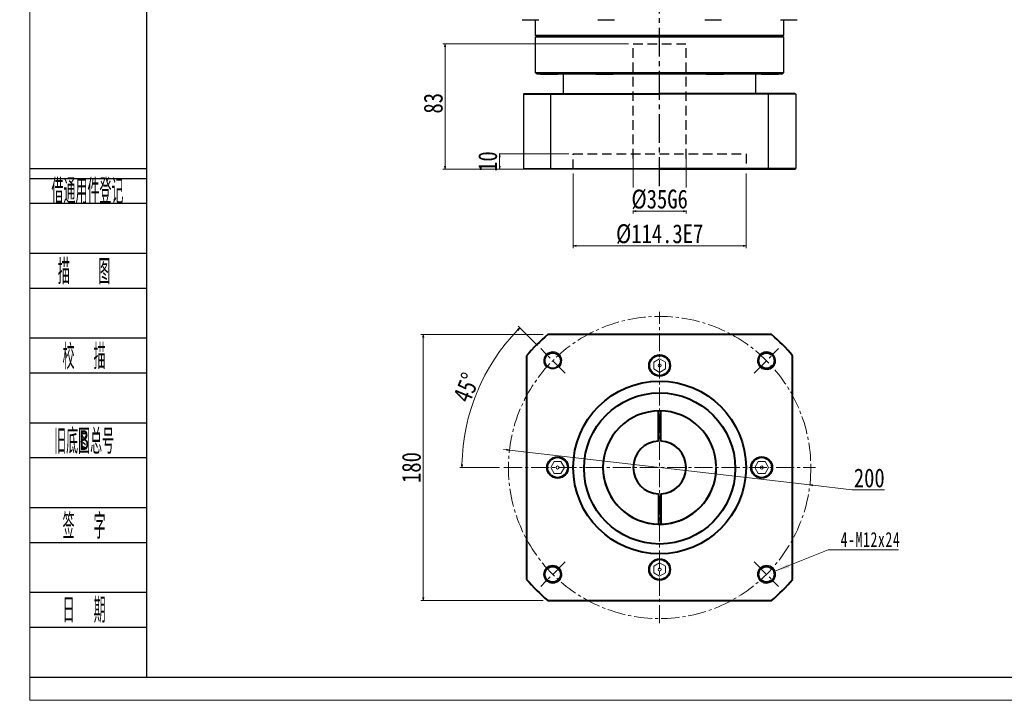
# Model space of a CAD drawing. Header units: millimetres. Extents: x 4351 to 5654, y 2128 to 3044.
# Tile 1 of 3: x 4351 to 5002, y 2128 to 2579. Entities that reach past the tile are written whole.
import ezdxf
from ezdxf.enums import TextEntityAlignment as Align

# ---------------------------------------------------------------- set-up
doc = ezdxf.new("R2010")
doc.units = ezdxf.units.MM
doc.header["$PDSIZE"] = -5
for name, pattern in [('CENTER2', [28.575, 19.05, -3.175, 3.175, -3.175]), ('DASHED2', [9.525, 6.35, -3.175]), ('点画线', [18, 12, -2, 2, -2])]:
    doc.linetypes.add(name, pattern=pattern)
doc.layers.get('0').update_dxf_attribs({"lineweight": 35})
for name, color, linetype in [('1轮廓实线层', 7, 'Continuous'), ('2细线层', 4, 'Continuous'), ('3中心线层', 1, 'CENTER2'), ('4虚线层', 6, 'DASHED2'), ('6文字层', 3, 'Continuous')]:
    doc.layers.add(name, color=color, linetype=linetype)
for name, color, linetype, lineweight in [('中心线层', 1, '点画线', 18), ('图框_外框线', 7, 'Continuous', 18), ('尺寸线层', 3, 'Continuous', 18), ('粗实线', 7, 'Continuous', 50), ('粗实线层', 7, 'Continuous', 35), ('细实线', 7, 'Continuous', 18), ('虚线', 7, 'Continuous', 18)]:
    doc.layers.add(name, color=color, linetype=linetype, lineweight=lineweight)
doc.styles.add('PC_TEXTSTYLE', font='ISOCP.SHX', dxfattribs={"width": 0.707, "bigfont": 'GBCBIG.SHX'})
doc.styles.get("Standard").update_dxf_attribs({"font": 'SimSun.ttf'})
doc.styles.add('宋体', font='SimSun.ttf', dxfattribs={"width": 0.8})
doc.styles.add('标准', font='txt', dxfattribs={"width": 0.667})
doc.dimstyles.new('A水平标注$0', dxfattribs={"dimtxt": 3.5, "dimasz": 2, "dimexe": 1.5, "dimexo": 3, "dimgap": 1.1, "dimtad": 1, "dimtoh": 1, "dimdec": 4, "dimdsep": 46, "dimtxsty": '宋体', "dimblk": 'OPEN', "dimcen": 3, "dimclrd": 3, "dimclre": 3, "dimclrt": 6, "dimadec": 0, "dimazin": 0, "dimtm": 1e-09, "dimtfac": 1, "dimtdec": 4, "dimtix": 1, "dimtmove": 0, "dimatfit": 3, "dimldrblk": 'OPEN', "dimfxl": 0, "dimlwd": 13, "dimlwe": 13, "dimarcsym": 0})

# ---------------------------------------------------------------- blocks, each defined once
blk = doc.blocks.new('_Open')
at = {"color": 0, "linetype": 'ByBlock', "lineweight": -2}
for p, q in [((-1, 0.17), (0, 0)), ((-1, -0.17), (0, 0)), ((0, 0), (-1, 0))]:
    blk.add_line(p, q, dxfattribs=at)
blk = doc.blocks.new('*X21')
at = {"layer": 'Defpoints', "color": 0, "transparency": 16777216}
for p in [(4695.56, 2360.84), (4714.36, 2342.04), (4671.25, 2282.15), (4877.25, 2282.15)]:
    blk.add_point(p, dxfattribs=at)
at = {"layer": '尺寸线层', "color": 3, "lineweight": 13, "transparency": 16777216}
for p, q in [((4693.44, 2362.96), (4680.73, 2375.67)), ((4668.25, 2282.15), (4642, 2282.15))]:
    blk.add_line(p, q, dxfattribs=at)
blk.add_arc((4774.25, 2282.15), 130.75, 135.87643, 179.12357, dxfattribs=at)
at = {"layer": '尺寸线层', "color": 3, "lineweight": 13, "transparency": 16777216, "xscale": 2, "yscale": 2, "zscale": 2}
for p, rotation in [((4681.8, 2374.61), 45.43821665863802), ((4643.5, 2282.15), 269.5617850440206)]:
    blk.add_blockref('_Open', p, dxfattribs=dict(at, rotation=rotation))
at = {"layer": '尺寸线层', "color": 6, "transparency": 16777216, "insert": (4646.49, 2335.07), "char_height": 12.5, "attachment_point": 5, "rotation": 67.5, "style": '宋体', "bg_fill": 3, "box_fill_scale": 1.1, "bg_fill_color": 257, "bg_fill_transparency": 0}
blk.add_mtext('45%%d', dxfattribs=at)
at = {"layer": 'Defpoints', "color": 0, "transparency": 16777216}
blk.add_point((4653.45, 2332.19), dxfattribs=at)
blk = doc.blocks.new('*X22')
at = {"layer": 'Defpoints', "color": 0, "transparency": 16777216}
for p in [(4674.91, 2293.64), (4873.59, 2270.66)]:
    blk.add_point(p, dxfattribs=at)
at = {"layer": '尺寸线层', "color": 3, "lineweight": 13, "transparency": 16777216}
for p, q in [((4672.92, 2293.87), (4670.94, 2294.1)), ((4674.91, 2293.64), (4873.59, 2270.66)), ((4901.44, 2267.44), (4875.57, 2270.43)), ((4922.94, 2267.44), (4901.44, 2267.44))]:
    blk.add_line(p, q, dxfattribs=at)
at = {"layer": '尺寸线层', "color": 3, "lineweight": 13, "transparency": 16777216, "xscale": 2, "yscale": 2, "zscale": 2}
for p, rotation in [((4674.91, 2293.64), 353.4038765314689), ((4873.59, 2270.66), 173.4038765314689)]:
    blk.add_blockref('_Open', p, dxfattribs=dict(at, rotation=rotation))
at = {"layer": '尺寸线层', "color": 6, "transparency": 16777216, "insert": (4912.94, 2275.19), "char_height": 12.5, "attachment_point": 5, "style": '宋体'}
blk.add_mtext('200', dxfattribs=at)
blk = doc.blocks.new('*X23')
at = {"layer": '尺寸线层', "linetype": 'Continuous'}
blk.add_hatch(color=0, dxfattribs=at).paths.add_polyline_path([(-38.54, -14.1), (-29.8, -9.28), (-28.88, -11.58)], flags=0)
at = {"layer": '尺寸线层', "color": 0, "linetype": 'Continuous'}
blk.add_line((-38.54, -14.1), (-3.23, 0), dxfattribs=at)
at = {"layer": '尺寸线层', "color": 0}
for p, q in [((-3.23, 0), (0, 0)), ((0, 0), (43.2, 0)), ((0, 0), (0, 0))]:
    blk.add_line(p, q, dxfattribs=at)
at = {"layer": '尺寸线层', "color": 0, "insert": (4.95, 1.98), "char_height": 9.9, "width": 76.4983, "attachment_point": 7, "line_spacing_factor": 1.15057, "style": '标准'}
blk.add_mtext('\\T1.1;4-M12x24', dxfattribs=at)
blk = doc.blocks.new('*X24')
at = {"layer": 'Defpoints', "color": 0, "transparency": 16777216}
for p in [(4700.22, 2370.15), (4617.85, 2194.15), (4700.22, 2194.15)]:
    blk.add_point(p, dxfattribs=at)
at = {"layer": '尺寸线层', "color": 3, "lineweight": 13, "transparency": 16777216}
for p, q in [((4697.22, 2370.15), (4616.35, 2370.15)), ((4617.85, 2368.15), (4617.85, 2196.15)), ((4697.22, 2194.15), (4616.35, 2194.15))]:
    blk.add_line(p, q, dxfattribs=at)
at = {"layer": '尺寸线层', "color": 3, "lineweight": 13, "transparency": 16777216, "xscale": 2, "yscale": 2, "zscale": 2}
for p, rotation in [((4617.85, 2370.15), 90), ((4617.85, 2194.15), 270)]:
    blk.add_blockref('_Open', p, dxfattribs=dict(at, rotation=rotation))
at = {"layer": '尺寸线层', "color": 6, "transparency": 16777216, "insert": (4610.1, 2282.15), "char_height": 12.5, "attachment_point": 5, "rotation": 90, "style": '宋体', "bg_fill": 3, "box_fill_scale": 1.1, "bg_fill_color": 256, "bg_fill_true_color": 13158600, "bg_fill_transparency": 0}
blk.add_mtext('180', dxfattribs=at)
blk = doc.blocks.new('*D33')
at = {"layer": 'Defpoints', "color": 0, "transparency": 16777216}
for p in [(4717.1, 2489.67), (4710.05, 2479.67)]:
    blk.add_point(p, dxfattribs=at)
at = {"layer": '尺寸线层', "color": 3, "lineweight": 13, "transparency": 16777216}
for p, q in [((4714.1, 2489.67), (4666.84, 2489.67)), ((4668.34, 2487.67), (4668.34, 2481.67)), ((4707.05, 2479.67), (4666.84, 2479.67))]:
    blk.add_line(p, q, dxfattribs=at)
at = {"layer": '尺寸线层', "color": 3, "lineweight": 13, "transparency": 16777216, "xscale": 2, "yscale": 2, "zscale": 2}
for p, rotation in [((4668.34, 2489.67), 90), ((4668.34, 2479.67), 270)]:
    blk.add_blockref('_Open', p, dxfattribs=dict(at, rotation=rotation))
at = {"layer": '尺寸线层', "color": 6, "transparency": 16777216, "insert": (4660.59, 2484.67), "char_height": 12.5, "attachment_point": 5, "rotation": 90, "style": '宋体', "bg_fill": 3, "box_fill_scale": 1.1, "bg_fill_color": 256, "bg_fill_true_color": 13158600, "bg_fill_transparency": 0}
blk.add_mtext('10', dxfattribs=at)
at = {"layer": 'Defpoints', "color": 0, "transparency": 16777216}
blk.add_point((4668.34, 2479.67), dxfattribs=at)
blk = doc.blocks.new('*D34')
at = {"layer": 'Defpoints', "color": 0, "transparency": 16777216}
for p in [(4756.75, 2562.67), (4632.28, 2479.67), (4710.05, 2479.67)]:
    blk.add_point(p, dxfattribs=at)
at = {"layer": '尺寸线层', "color": 3, "lineweight": 13, "transparency": 16777216}
for p, q in [((4753.75, 2562.67), (4630.78, 2562.67)), ((4632.28, 2560.67), (4632.28, 2481.67)), ((4707.05, 2479.67), (4630.78, 2479.67))]:
    blk.add_line(p, q, dxfattribs=at)
at = {"layer": '尺寸线层', "color": 3, "lineweight": 13, "transparency": 16777216, "xscale": 2, "yscale": 2, "zscale": 2}
for p, rotation in [((4632.28, 2562.67), 90), ((4632.28, 2479.67), 270)]:
    blk.add_blockref('_Open', p, dxfattribs=dict(at, rotation=rotation))
at = {"layer": '尺寸线层', "color": 6, "transparency": 16777216, "insert": (4624.53, 2523.24), "char_height": 12.5, "attachment_point": 5, "rotation": 90, "style": '宋体', "bg_fill": 3, "box_fill_scale": 1.1, "bg_fill_color": 256, "bg_fill_true_color": 13158600, "bg_fill_transparency": 0}
blk.add_mtext('83', dxfattribs=at)
blk = doc.blocks.new('*D35')
at = {"layer": 'Defpoints', "color": 0, "transparency": 16777216}
for p in [(4717.1, 2479.67), (4831.4, 2479.67), (4831.4, 2428.88)]:
    blk.add_point(p, dxfattribs=at)
at = {"layer": '尺寸线层', "color": 3, "lineweight": 13, "transparency": 16777216}
for p, q in [((4717.1, 2476.67), (4717.1, 2427.38)), ((4831.4, 2476.67), (4831.4, 2427.38)), ((4719.1, 2428.88), (4829.4, 2428.88))]:
    blk.add_line(p, q, dxfattribs=at)
at = {"layer": '尺寸线层', "color": 3, "lineweight": 13, "transparency": 16777216, "xscale": 2, "yscale": 2, "zscale": 2, "rotation": 180}
blk.add_blockref('_Open', (4717.1, 2428.88), dxfattribs=at)
at = {"layer": '尺寸线层', "color": 3, "lineweight": 13, "transparency": 16777216, "xscale": 2, "yscale": 2, "zscale": 2}
blk.add_blockref('_Open', (4831.4, 2428.88), dxfattribs=at)
at = {"layer": '尺寸线层', "color": 6, "transparency": 16777216, "insert": (4774.25, 2436.63), "char_height": 12.5, "attachment_point": 5, "style": '宋体', "bg_fill": 3, "box_fill_scale": 1.1, "bg_fill_color": 256, "bg_fill_true_color": 13158600, "bg_fill_transparency": 0}
blk.add_mtext('{%%c114.3}{}{E7}', dxfattribs=at)
blk = doc.blocks.new('*D36')
at = {"layer": 'Defpoints', "color": 0, "transparency": 16777216}
for p in [(4756.75, 2489.67), (4791.75, 2489.67)]:
    blk.add_point(p, dxfattribs=at)
at = {"layer": '尺寸线层', "color": 3, "lineweight": 13, "transparency": 16777216}
for p, q in [((4756.75, 2486.67), (4756.75, 2450.32)), ((4791.75, 2486.67), (4791.75, 2450.32)), ((4758.75, 2451.82), (4789.75, 2451.82))]:
    blk.add_line(p, q, dxfattribs=at)
at = {"layer": '尺寸线层', "color": 3, "lineweight": 13, "transparency": 16777216, "xscale": 2, "yscale": 2, "zscale": 2, "rotation": 180}
blk.add_blockref('_Open', (4756.75, 2451.82), dxfattribs=at)
at = {"layer": '尺寸线层', "color": 3, "lineweight": 13, "transparency": 16777216, "xscale": 2, "yscale": 2, "zscale": 2}
blk.add_blockref('_Open', (4791.75, 2451.82), dxfattribs=at)
at = {"layer": '尺寸线层', "color": 6, "transparency": 16777216, "insert": (4774.25, 2459.57), "char_height": 12.5, "attachment_point": 5, "style": '宋体', "bg_fill": 3, "box_fill_scale": 1.1, "bg_fill_color": 256, "bg_fill_true_color": 13158600, "bg_fill_transparency": 0}
blk.add_mtext('{%%c35}{}{G6}', dxfattribs=at)
at = {"layer": 'Defpoints', "color": 0, "transparency": 16777216}
blk.add_point((4791.75, 2451.82), dxfattribs=at)

msp = doc.modelspace()

# ---------------------------------------------------------------- linework, layer by layer
at = {"color": 0, "lineweight": 20}
msp.add_circle((4774.249, 2214.652), 1.021, dxfattribs=at)
at = {"layer": '1轮廓实线层', "linetype": 'Continuous', "lineweight": 30}
for p, q in [((4683.285, 2578.569), (4690.209, 2578.569)), ((4690.209, 2578.569), (4694.285, 2578.569)), ((4692.244, 2568.169), (4692.244, 2578.569)), ((4733.346, 2578.569), (4743.609, 2578.569)), ((4743.609, 2578.569), (4744.346, 2578.569)), ((4804.143, 2578.569), (4815.143, 2578.569)), ((4854.203, 2578.569), (4865.203, 2578.569)), ((4856.244, 2578.569), (4856.244, 2568.169)), ((4692.744, 2567.669), (4692.244, 2568.169)), ((4856.244, 2568.169), (4692.244, 2568.169)), ((4692.244, 2567.169), (4692.744, 2567.669)), ((4692.244, 2543.469), (4692.244, 2567.169)), ((4692.244, 2567.169), (4856.244, 2567.169)), ((4692.744, 2567.669), (4855.744, 2567.669)), ((4856.244, 2568.169), (4855.744, 2567.669)), ((4855.744, 2567.669), (4856.244, 2567.169)), ((4856.244, 2567.169), (4856.244, 2543.469)), ((4693.044, 2542.669), (4692.244, 2543.469)), ((4774.244, 2543.469), (4692.244, 2543.469)), ((4693.044, 2542.669), (4774.244, 2542.669)), ((4695.744, 2542.569), (4706.744, 2542.569)), ((4710.744, 2529.669), (4710.744, 2542.669)), ((4732.244, 2542.569), (4743.244, 2542.569)), ((4856.244, 2543.469), (4774.244, 2543.469)), ((4774.244, 2542.669), (4855.444, 2542.669)), ((4805.244, 2542.569), (4816.244, 2542.569)), ((4837.744, 2542.669), (4837.744, 2529.669)), ((4841.744, 2542.569), (4852.744, 2542.569)), ((4856.244, 2543.469), (4855.444, 2542.669)), ((4846.249, 2529.169), (4846.067, 2529.669)), ((4846.249, 2480.169), (4846.249, 2529.169)), ((4863.749, 2529.669), (4864.249, 2529.169)), ((4864.249, 2529.169), (4864.249, 2480.169)), ((4774.249, 2479.669), (4863.749, 2479.669)), ((4846.249, 2480.169), (4846.067, 2479.669)), ((4863.749, 2479.669), (4864.249, 2480.169))]:
    msp.add_line(p, q, dxfattribs=at)
at = {"layer": '1轮廓实线层'}
for p, q in [((4863.749, 2529.669), (4774.249, 2529.669)), ((4864.249, 2529.169), (4774.249, 2529.169))]:
    msp.add_line(p, q, dxfattribs=at)
at = {"layer": '1轮廓实线层', "linetype": 'Continuous', "lineweight": 30}
for centre, start, end in [((4695.744, 2543.569), 244.158067, 270), ((4706.744, 2543.569), 270, 295.841933), ((4732.244, 2543.569), 244.158067, 270), ((4743.244, 2543.569), 270, 295.841933), ((4805.244, 2543.569), 244.158067, 270), ((4816.244, 2543.569), 270, 295.841933), ((4841.744, 2543.569), 244.158067, 270), ((4852.744, 2543.569), 270, 295.841933)]:
    msp.add_arc(centre, 1, start, end, dxfattribs=at)
at = {"layer": '2细线层'}
for p, q in [((4357.525, 2480.156), (4434.797, 2480.156)), ((4357.525, 2473.555), (4434.797, 2473.555)), ((4357.525, 2457.052), (4434.797, 2457.052)), ((4357.525, 2424.046), (4434.797, 2424.046)), ((4357.525, 2400.941), (4434.797, 2400.941)), ((4357.525, 2367.935), (4434.797, 2367.935)), ((4357.525, 2344.831), (4434.797, 2344.831)), ((4357.525, 2311.825), (4434.797, 2311.825)), ((4357.525, 2288.721), (4434.797, 2288.721)), ((4357.525, 2255.715), (4434.797, 2255.715)), ((4357.525, 2232.61), (4434.797, 2232.61)), ((4357.525, 2199.604), (4434.797, 2199.604)), ((4357.525, 2176.5), (4434.797, 2176.5)), ((4357.525, 2143.494), (4434.797, 2143.494))]:
    msp.add_line(p, q, dxfattribs=at)
at = {"layer": '3中心线层'}
msp.add_line((4774.249, 2468.462), (4774.249, 2710.169), dxfattribs=at)
at = {"layer": '4虚线层'}
for p, q in [((4756.749, 2562.669), (4791.749, 2562.669)), ((4756.749, 2486.669), (4756.749, 2562.669)), ((4791.749, 2486.669), (4791.749, 2562.669)), ((4717.099, 2489.669), (4831.399, 2489.669)), ((4717.099, 2479.669), (4717.099, 2489.669))]:
    msp.add_line(p, q, dxfattribs=at)
at = {"layer": '中心线层'}
for p, q in [((4711.791, 2344.609), (4695.561, 2360.84)), ((4836.707, 2344.609), (4852.937, 2360.84)), ((4711.791, 2219.694), (4695.561, 2203.463)), ((4836.707, 2219.694), (4852.937, 2203.463))]:
    msp.add_line(p, q, dxfattribs=at)
msp.add_circle((4774.249, 2282.152), 100, dxfattribs=at)
at = {"layer": '粗实线', "color": 0, "lineweight": 40}
for p, q in [((4773.499, 2264.668), (4773.499, 2244.659)), ((4774.999, 2264.668), (4774.999, 2244.659)), ((4700.215, 2194.152), (4848.283, 2194.152))]:
    msp.add_line(p, q, dxfattribs=at)
for centre, radius in [((4774.249, 2214.652), 7), ((4774.249, 2214.652), 6.75), ((4703.538, 2211.441), 5.25), ((4844.96, 2211.441), 5.25)]:
    msp.add_circle(centre, radius, dxfattribs=at)
for start, end in [(220.073664, 229.926336), (310.073664, 319.926336)]:
    msp.add_arc((4774.249, 2282.152), 115, start, end, dxfattribs=at)
at = {"layer": '粗实线层'}
for centre in [(4703.538, 2352.862), (4844.96, 2352.862), (4703.538, 2211.441), (4844.96, 2211.441)]:
    msp.add_circle(centre, 5.25, dxfattribs=at)
at = {"layer": '粗实线层', "lineweight": 18}
for centre, start, end in [((4703.538, 2352.862), 315, 226.719131), ((4844.96, 2352.862), 225, 136.719131), ((4703.538, 2211.441), 45, 316.719131), ((4844.96, 2211.441), 135, 46.719131)]:
    msp.add_arc(centre, 6, start, end, dxfattribs=at)
at = {"layer": '细实线', "color": 0}
for centre, start, end in [((4703.538, 2211.441), 316.719131, 225), ((4844.96, 2211.441), 315, 223.280869)]:
    msp.add_arc(centre, 6, start, end, dxfattribs=at)
at = {"layer": '虚线', "color": 0}
msp.add_lwpolyline([(4774.249, 2210.152), (4778.146, 2212.402), (4778.146, 2216.902), (4774.249, 2219.152), (4770.352, 2216.902), (4770.352, 2212.402)], close=True, dxfattribs=at)

# ---------------------------------------------------------------- block references
at = {"layer": '尺寸线层'}
msp.add_blockref('*X23', (4889.043, 2227.611), dxfattribs=at)

# ---------------------------------------------------------------- texts
at = {"layer": '6文字层', "color": 3, "style": 'PC_TEXTSTYLE'}
for s, width, p in [('借通用件登记', 0.667, (4395.742, 2465.741)), ('描   图', 0.6667, (4393.54, 2412.493)), ('校  描', 0.667, (4393.54, 2356.383)), ('旧底图总号', 0.667, (4393.54, 2300.273)), ('签  字', 0.667, (4393.54, 2244.162)), ('日  期', 0.667, (4393.56, 2188.382))]:
    msp.add_text(s, height=16.503, dxfattribs=dict(at, width=width)).set_placement(p, align=Align.MIDDLE)
at = {"layer": '6文字层', "width": 0.707}
msp.add_text('B', height=13.202, dxfattribs=at).set_placement((4393.54, 2300.273), align=Align.MIDDLE)

# ---------------------------------------------------------------- next in the draw order: dimensions: what is measured, and where the dimension line sits
at = {"layer": '尺寸线层'}
dim = msp.add_angular_dim_2l(base=(4653.452, 2332.187), line1=((4671.249, 2282.152), (4877.249, 2282.152)), line2=((4695.561, 2360.84), (4714.356, 2342.044)), dimstyle='A水平标注$0', override={"dimtxt": 12.5, "dimgap": 1.5, "dimdec": 1, "dimpost": '<>', "dimblk": 'Open', "dimtvp": 0.1, "dimtfill": 1, "dimtfillclr": 256}, dxfattribs=at)
dim.commit()
dim.dimension.update_dxf_attribs({"geometry": '*X21', "text_midpoint": (4646.486, 2335.073)})

# ---------------------------------------------------------------- next in the draw order: linework, layer by layer
at = {"layer": '中心线层'}
for p, q in [((4774.249, 2179.152), (4774.249, 2385.152)), ((4671.249, 2282.152), (4877.249, 2282.152))]:
    msp.add_line(p, q, dxfattribs=at)
at = {"layer": '粗实线', "color": 0, "lineweight": 40}
for p, q in [((4848.283, 2370.152), (4700.215, 2370.152)), ((4686.249, 2356.185), (4686.249, 2208.118)), ((4862.249, 2208.118), (4862.249, 2356.185)), ((4773.499, 2299.635), (4773.499, 2319.644)), ((4774.999, 2299.635), (4774.999, 2319.644))]:
    msp.add_line(p, q, dxfattribs=at)
at = {"layer": '粗实线', "color": 0, "lineweight": 0}
for points in [[(4774.249, 2354.152), (4770.352, 2351.902), (4770.352, 2347.402), (4774.249, 2345.152), (4778.146, 2347.402), (4778.146, 2351.902)], [(4702.249, 2282.152), (4704.499, 2278.254), (4708.999, 2278.254), (4711.249, 2282.152), (4708.999, 2286.049), (4704.499, 2286.049)], [(4846.249, 2282.152), (4843.999, 2286.049), (4839.499, 2286.049), (4837.249, 2282.152), (4839.499, 2278.254), (4843.999, 2278.254)]]:
    msp.add_lwpolyline(points, close=True, dxfattribs=at)
at = {"layer": '粗实线', "color": 0, "lineweight": 40}
for centre, radius in [((4703.538, 2352.862), 5.25), ((4844.96, 2352.862), 5.25), ((4774.249, 2349.652), 7), ((4774.249, 2349.652), 6.75), ((4774.249, 2282.152), 57.15), ((4774.249, 2281.527), 49.999), ((4706.749, 2282.152), 7), ((4706.749, 2282.152), 6.75), ((4841.749, 2282.152), 7), ((4841.749, 2282.152), 6.75)]:
    msp.add_circle(centre, radius, dxfattribs=at)
at = {"layer": '粗实线', "color": 0, "lineweight": 0}
for centre in [(4774.249, 2349.652), (4706.749, 2282.152), (4841.749, 2282.152)]:
    msp.add_circle(centre, 1.021, dxfattribs=at)
at = {"layer": '粗实线', "color": 0, "lineweight": 40}
for radius, start, end in [(115, 130.073664, 139.926336), (115, 40.073664, 49.926336), (37.5, 90, 0), (37.5, 1.145988, 90), (17.5, 92.456286, 180), (17.5, 272.456286, 87.543714), (37.5, 189.038437, 358.854012), (17.5, 180, 267.543714)]:
    msp.add_arc((4774.249, 2282.152), radius, start, end, dxfattribs=at)
at = {"layer": '细实线', "color": 0}
for centre, start, end in [((4703.538, 2352.862), 315, 226.719131), ((4844.96, 2352.862), 313.280869, 225)]:
    msp.add_arc(centre, 6, start, end, dxfattribs=at)

# ---------------------------------------------------------------- next in the draw order: dimensions: what is measured, and where the dimension line sits
at = {"layer": '尺寸线层'}
dim = msp.add_diameter_dim_2p(p1=(4674.911, 2293.639), p2=(4873.587, 2270.665), dimstyle='A水平标注$0', override={"dimtxt": 12.5, "dimgap": 1.5, "dimdec": 1, "dimpost": '<>', "dimblk": 'Open', "dimtvp": 0.1, "dimtfill": 0, "dimtfillclr": 256}, dxfattribs=at)
dim.commit()
dim.dimension.update_dxf_attribs({"geometry": '*X22', "text_midpoint": (4901.443, 2267.443), "dimtype": 163})

# ---------------------------------------------------------------- next in the draw order: dimensions: what is measured, and where the dimension line sits
dim = msp.add_linear_dim(base=(4617.847, 2194.152), p1=(4700.215, 2370.152), p2=(4700.215, 2194.152), angle=270, text='180', dimstyle='A水平标注$0', override={"dimtxt": 12.5, "dimgap": 1.5, "dimdec": 1, "dimpost": '<>', "dimblk": 'Open', "dimtvp": 0.1, "dimtfill": 1, "dimtfillclr": 256}, dxfattribs=at)
dim.commit()
dim.dimension.update_dxf_attribs({"geometry": '*X24', "text_midpoint": (4617.847, 2282.152), "dimtype": 160})

# ---------------------------------------------------------------- next in the draw order: linework, layer by layer
at = {"layer": '图框_外框线', "color": 3}
msp.add_lwpolyline([(4357.659, 2128.066), (5653.577, 2128.066), (5653.577, 3044.465), (4357.659, 3044.465)], close=True, dxfattribs=at)
at = {"layer": '图框_外框线', "color": 3, "lineweight": 25}
msp.add_lwpolyline([(4434.797, 2143.494), (5638.149, 2143.494), (5638.149, 3029.038), (4434.797, 3029.038)], close=True, dxfattribs=at)

# ---------------------------------------------------------------- next in the draw order: dimensions: what is measured, and where the dimension line sits
at = {"layer": '尺寸线层'}
dim = msp.add_linear_dim(base=(4668.336, 2479.669), p1=(4717.099, 2489.669), p2=(4710.054, 2479.669), angle=90, dimstyle='A水平标注$0', override={"dimtxt": 12.5, "dimgap": 1.5, "dimdec": 1, "dimpost": '<>', "dimblk": 'Open', "dimtvp": 0.1, "dimtfill": 1, "dimtfillclr": 256}, dxfattribs=at)
dim.commit()
dim.dimension.update_dxf_attribs({"geometry": '*D33', "text_midpoint": (4668.336, 2484.669), "dimtype": 160})

# ---------------------------------------------------------------- next in the draw order: dimensions: what is measured, and where the dimension line sits
dim = msp.add_linear_dim(base=(4632.282, 2479.669), p1=(4756.749, 2562.669), p2=(4710.054, 2479.669), angle=90, dimstyle='A水平标注$0', override={"dimtxt": 12.5, "dimgap": 1.5, "dimdec": 1, "dimpost": '<>', "dimblk": 'Open', "dimtvp": 0.1, "dimtfill": 1, "dimtfillclr": 256}, dxfattribs=at)
dim.commit()
dim.dimension.update_dxf_attribs({"geometry": '*D34', "text_midpoint": (4632.282, 2523.241), "dimtype": 160})

# ---------------------------------------------------------------- next in the draw order: linework, layer by layer
at = {"layer": '1轮廓实线层', "linetype": 'Continuous', "lineweight": 30}
for p, q in [((4684.749, 2529.669), (4684.249, 2529.169)), ((4684.249, 2529.169), (4684.249, 2480.169)), ((4702.249, 2529.169), (4702.431, 2529.669)), ((4702.249, 2480.169), (4702.249, 2529.169)), ((4684.749, 2479.669), (4684.249, 2480.169)), ((4702.249, 2480.169), (4702.431, 2479.669))]:
    msp.add_line(p, q, dxfattribs=at)
at = {"layer": '1轮廓实线层'}
for p, q in [((4684.249, 2529.169), (4774.249, 2529.169)), ((4684.749, 2529.669), (4774.249, 2529.669))]:
    msp.add_line(p, q, dxfattribs=at)

# ---------------------------------------------------------------- next in the draw order: dimensions: what is measured, and where the dimension line sits
at = {"layer": '尺寸线层'}
dim = msp.add_linear_dim(base=(4831.399, 2428.879), p1=(4717.099, 2479.669), p2=(4831.399, 2479.669), text='{%%c<>}{}{E7}', dimstyle='A水平标注$0', override={"dimtxt": 12.5, "dimgap": 1.5, "dimdec": 1, "dimpost": '<>', "dimblk": 'Open', "dimtvp": 0.1, "dimtfill": 1, "dimtfillclr": 256}, dxfattribs=at)
dim.commit()
dim.dimension.update_dxf_attribs({"geometry": '*D35', "text_midpoint": (4774.249, 2428.879), "dimtype": 160})

# ---------------------------------------------------------------- next in the draw order: linework, layer by layer
at = {"layer": '4虚线层'}
msp.add_line((4831.399, 2489.669), (4831.399, 2479.669), dxfattribs=at)

# ---------------------------------------------------------------- next in the draw order: dimensions: what is measured, and where the dimension line sits
at = {"layer": '尺寸线层'}
dim = msp.add_linear_dim(base=(4791.749, 2451.817), p1=(4756.749, 2489.669), p2=(4791.749, 2489.669), text='{%%c<>}{}{G6}', dimstyle='A水平标注$0', override={"dimtxt": 12.5, "dimgap": 1.5, "dimdec": 1, "dimpost": '<>', "dimblk": 'Open', "dimtvp": 0.1, "dimtfill": 1, "dimtfillclr": 256}, dxfattribs=at)
dim.commit()
dim.dimension.update_dxf_attribs({"geometry": '*D36', "text_midpoint": (4774.249, 2451.817), "dimtype": 160})

# ---------------------------------------------------------------- next in the draw order: linework, layer by layer
at = {"layer": '1轮廓实线层'}
for p in [(4684.249, 2480.169), (4864.249, 2480.169)]:
    msp.add_line(p, (4774.249, 2480.169), dxfattribs=at)
at = {"layer": '1轮廓实线层', "linetype": 'Continuous', "lineweight": 30}
msp.add_line((4774.249, 2479.669), (4684.749, 2479.669), dxfattribs=at)

doc.saveas('drawing.dxf')
